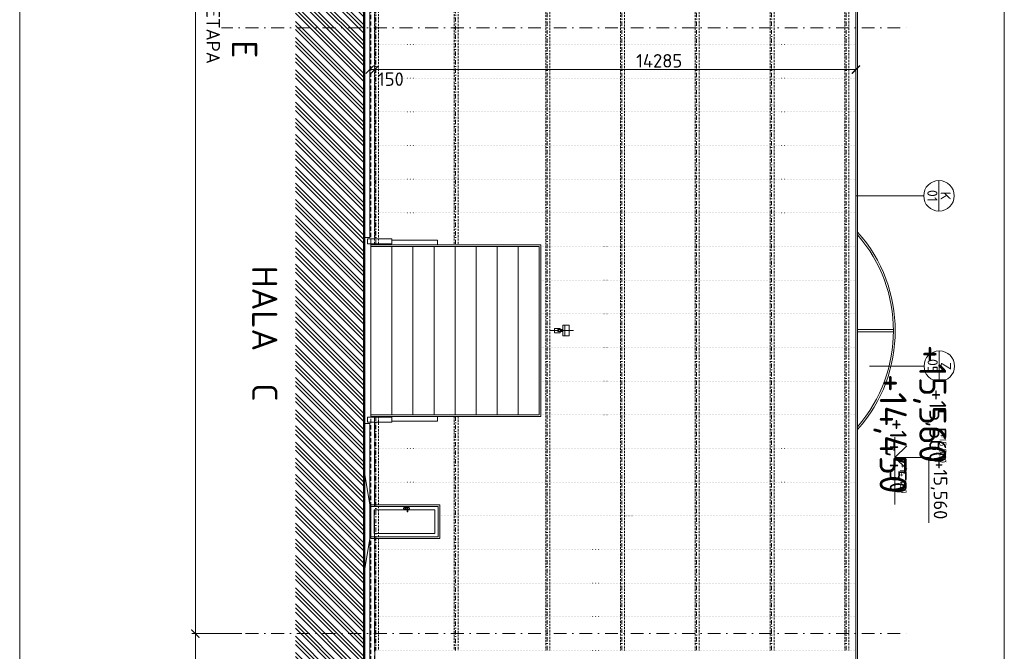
# Model space of a CAD drawing. Header units: millimetres. Extents: x -1695604 to 5289369, y -1488057 to 2187451.
# Tile 42 of 256: x -95850 to -66620, y 44855 to 63623. Entities that reach past the tile are written whole.
import ezdxf
from ezdxf.enums import TextEntityAlignment as Align

# ---------------------------------------------------------------- set-up
doc = ezdxf.new("R2010")
doc.units = ezdxf.units.MM
for name, pattern in [('CENTERX2', [101.6, 63.5, -12.7, 12.7, -12.7]), ('DASHDOT', [25.4, 12.7, -6.35, 0, -6.35]), ('DOT', [6.35, 0, -6.35]), ('HIDDEN', [9.525, 6.35, -3.175])]:
    doc.linetypes.add(name, pattern=pattern)
doc.layers.get('Defpoints').update_dxf_attribs({"color": 8})
for name, color, linetype in [('0 @ 1', 7, 'Continuous'), ('0 @ 10', 7, 'Continuous'), ('0 @ 100', 7, 'Continuous'), ('0 @ 200', 7, 'Continuous'), ('0 @ 250 (1)', 7, 'Continuous'), ('0 @ 250 (2)', 7, 'Continuous'), ('0 @ 400', 7, 'Continuous')]:
    doc.layers.add(name, color=color, linetype=linetype)
for name, color, linetype, lineweight in [('A99_N_kce-pohl', 1, 'Continuous', 9), ('A99_N_kce-rez-ten', 4, 'Continuous', 9), ('A99_N_koty-200', 5, 'Continuous', 5), ('A99_N_koty-200 @ 200', 5, 'Continuous', 5), ('A99_N_koty-200-vysk', 6, 'Continuous', 9), ('A99_N_osy', 1, 'CENTERX2', 9), ('A99_N_sraf', 252, 'Continuous', 0), ('A99_N_txt-popis-200', 240, 'Continuous', 5), ('A99_N_znaceni 200', 5, 'Continuous', 5), ('A99_S_kce-pohl', 7, 'Continuous', 5), ('A99_S_osy', 1, 'CENTERX2', 5), ('A99_S_sraf', 252, 'Continuous', 9)]:
    doc.layers.add(name, color=color, linetype=linetype, lineweight=lineweight)
doc.styles.add('A99_kota', font='isocpeur.ttf', dxfattribs={"height": 2})
doc.styles.add('A99_popis', font='isocpeur.ttf')
doc.styles.add('ad_popis 100', font='isocpeur.ttf', dxfattribs={"height": 200})
doc.dimstyles.new('A99_kota_200 new', dxfattribs={"dimscale": 200, "dimtxt": 2, "dimasz": 1.2, "dimexe": 0.5, "dimexo": 1.5, "dimgap": 0.3, "dimtad": 1, "dimdec": 0, "dimzin": 3, "dimdsep": 46, "dimtxsty": 'A99_kota', "dimblk": 'ARCHTICK', "dimcen": 2.5, "dimazin": 2, "dimtfac": 0.75, "dimtdec": 0, "dimtmove": 2, "dimatfit": 0, "dimfxl": 0, "dimtolj": 1, "dimtzin": 0, "dimlwd": 5, "dimlwe": 5, "dimarcsym": 0})

# ---------------------------------------------------------------- blocks, each defined once
blk = doc.blocks.new('*U24')
at = {"color": 0, "linetype": 'ByBlock', "lineweight": -2}
blk.add_line((-3, 0), (7, 0), dxfattribs=at)
for points in [[(0, 0), (0, 5), (0, 5), (9.7, 5)], [(-1.75, 1.75), (0, 0), (1.75, 1.75)]]:
    blk.add_lwpolyline(points, dxfattribs=at)
at = {"color": 0, "linetype": 'ByBlock', "lineweight": -2, "style": 'A99_kota'}
for tag, p in [('VYSKA', (9.2, 7.75)), ('POPIS', (9.2, 4.5))]:
    blk.add_attdef(tag, text='', height=2, dxfattribs=at).set_placement(p, align=Align.TOP_RIGHT)
blk = doc.blocks.new('*U6637')
at = {"layer": 'A99_N_koty-200-vysk', "lineweight": 5}
ref = blk.add_blockref('*U24', (-70975, 66570), dxfattribs=dict(at, xscale=200, yscale=200, zscale=200, rotation=270))
ref.add_attrib('VYSKA', '+14,450', dxfattribs={"layer": '0 @ 200', "color": 0, "linetype": 'ByBlock', "lineweight": -2, "height": 400, "rotation": 270, "style": 'A99_kota'}).set_placement((-69425, 64730), align=Align.TOP_RIGHT)
ref = blk.add_blockref('*U24', (-70975, 66570), dxfattribs=dict(at, xscale=200, yscale=200, zscale=200, rotation=270))
ref.add_attrib('VYSKA', '+14,450', dxfattribs={"layer": '0 @ 100', "color": 0, "linetype": 'ByBlock', "lineweight": -2, "height": 200, "rotation": 270, "style": 'A99_kota'}).set_placement((-69520, 49545), align=Align.TOP_RIGHT)
ref = blk.add_blockref('*U24', (-70975, 66570), dxfattribs=dict(at, xscale=200, yscale=200, zscale=200, rotation=270))
ref.add_attrib('VYSKA', '+14,450', dxfattribs={"layer": '0 @ 1', "color": 0, "linetype": 'ByBlock', "lineweight": -2, "height": 2, "rotation": 270, "style": 'A99_kota'}).set_placement((-69520, 49545), align=Align.TOP_RIGHT)
ref = blk.add_blockref('*U24', (-70975, 66570), dxfattribs=dict(at, xscale=200, yscale=200, zscale=200, rotation=270))
ref.add_attrib('VYSKA', '+14,450', dxfattribs={"layer": '0 @ 400', "color": 0, "linetype": 'ByBlock', "lineweight": -2, "height": 800, "rotation": 270, "style": 'A99_kota'}).set_placement((-69520, 49545), align=Align.TOP_RIGHT)
ref = blk.add_blockref('*U24', (-70975, 66570), dxfattribs=dict(at, xscale=200, yscale=200, zscale=200, rotation=270))
ref.add_attrib('VYSKA', '+14,450', dxfattribs={"layer": '0 @ 10', "color": 0, "linetype": 'ByBlock', "lineweight": -2, "height": 20, "rotation": 270, "style": 'A99_kota'}).set_placement((-69520, 49545), align=Align.TOP_RIGHT)
ref = blk.add_blockref('*U24', (-70975, 66570), dxfattribs=dict(at, xscale=200, yscale=200, zscale=200, rotation=270))
ref.add_attrib('VYSKA', '+14,450', dxfattribs={"layer": '0 @ 250 (1)', "color": 0, "linetype": 'ByBlock', "lineweight": -2, "height": 500, "rotation": 270, "style": 'A99_kota'}).set_placement((-69520, 49545), align=Align.TOP_RIGHT)
ref = blk.add_blockref('*U24', (-70975, 66570), dxfattribs=dict(at, xscale=200, yscale=200, zscale=200, rotation=270))
ref.add_attrib('VYSKA', '+14,450', dxfattribs={"layer": '0 @ 250 (2)', "color": 0, "linetype": 'ByBlock', "lineweight": -2, "height": 500, "rotation": 270, "style": 'A99_kota'}).set_placement((-69520, 49545), align=Align.TOP_RIGHT)
blk = doc.blocks.new('_ArchTick')
at = {"color": 0, "linetype": 'ByBlock', "const_width": 0.15}
blk.add_lwpolyline([(-0.5, -0.5), (0.5, 0.5)], dxfattribs=at)
blk = doc.blocks.new('*D432')
at = {"layer": 'A99_N_koty-200', "color": 0, "lineweight": 5, "transparency": 16777216}
for p, q in [((-85310, 62140), (-85310, 62040)), ((-71025, 62140), (-85310, 62140)), ((-71025, 62140), (-71025, 62240))]:
    blk.add_line(p, q, dxfattribs=at)
at = {"layer": 'Defpoints', "color": 0, "lineweight": 0, "transparency": 16777216}
for p in [(-85310, 62252.62718), (-85310, 62140), (-71025, 62140)]:
    blk.add_point(p, dxfattribs=at)
at = {"layer": 'A99_N_koty-200', "color": 0, "lineweight": 5, "transparency": 16777216, "xscale": 240, "yscale": 240, "zscale": 240}
for p, rotation in [((-85310, 62140), 179.9999999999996), ((-71025, 62140), 359.9999999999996)]:
    blk.add_blockref('_ArchTick', p, dxfattribs=dict(at, rotation=rotation))
at = {"layer": 'A99_N_koty-200', "color": 0, "transparency": 16777216, "insert": (-76865, 62400), "char_height": 400, "attachment_point": 5, "style": 'A99_kota'}
blk.add_mtext('\\A1;14285', dxfattribs=at)
blk = doc.blocks.new('*U97')
at = {"color": 0, "linetype": 'ByBlock'}
blk.add_line((-3.02, 0), (3.02, 0), dxfattribs=at)
blk.add_circle((0, 0), 3.02, dxfattribs=at)
at = {"color": 0, "linetype": 'ByBlock', "style": 'A99_popis'}
for tag, p in [('KATEGORIE', (0, 1.31)), ('PRVEK', (0, -1.3))]:
    blk.add_attdef(tag, text='', height=2, dxfattribs=at).set_placement(p, align=Align.MIDDLE_CENTER)
blk = doc.blocks.new('*U36')
at = {"color": 0, "linetype": 'ByBlock', "lineweight": -2}
blk.add_line((-3, 0), (7, 0), dxfattribs=at)
for points in [[(0, 0), (0, 5), (0, 5), (9.7, 5)], [(-1.75, 1.75), (0, 0), (1.75, 1.75)]]:
    blk.add_lwpolyline(points, dxfattribs=at)
at = {"color": 0, "linetype": 'ByBlock', "lineweight": -2, "style": 'A99_kota'}
for tag, p in [('VYSKA', (9.2, 7.75)), ('POPIS', (9.2, 4.5))]:
    blk.add_attdef(tag, text='', height=2, dxfattribs=at).set_placement(p, align=Align.TOP_RIGHT)
blk = doc.blocks.new('*U6652')
at = {"layer": 'A99_N_koty-200-vysk', "lineweight": 5}
ref = blk.add_blockref('*U36', (-69865, 50615), dxfattribs=dict(at, xscale=200, yscale=200, zscale=200, rotation=270))
ref.add_attrib('VYSKA', '+15,560', dxfattribs={"layer": '0 @ 400', "color": 0, "linetype": 'ByBlock', "lineweight": -2, "height": 800, "rotation": 270, "style": 'A99_kota'}).set_placement((-68345, 50450), align=Align.TOP_RIGHT)
ref = blk.add_blockref('*U36', (-69865, 50615), dxfattribs=dict(at, xscale=200, yscale=200, zscale=200, rotation=270))
ref.add_attrib('VYSKA', '+15,560', dxfattribs={"layer": '0 @ 250 (1)', "color": 0, "linetype": 'ByBlock', "lineweight": -2, "height": 500, "rotation": 270, "style": 'A99_kota'}).set_placement((-68345, 50450), align=Align.TOP_RIGHT)
ref = blk.add_blockref('*U36', (-69865, 50615), dxfattribs=dict(at, xscale=200, yscale=200, zscale=200, rotation=270))
ref.add_attrib('VYSKA', '+15,560', dxfattribs={"layer": '0 @ 250 (2)', "color": 0, "linetype": 'ByBlock', "lineweight": -2, "height": 500, "rotation": 270, "style": 'A99_kota'}).set_placement((-68345, 50450), align=Align.TOP_RIGHT)
ref = blk.add_blockref('*U36', (-69865, 50615), dxfattribs=dict(at, xscale=200, yscale=200, zscale=200, rotation=270))
ref.add_attrib('VYSKA', '+15,560', dxfattribs={"layer": '0 @ 100', "color": 0, "linetype": 'ByBlock', "lineweight": -2, "height": 200, "rotation": 270, "style": 'A99_kota'}).set_placement((-68345, 50450), align=Align.TOP_RIGHT)
ref = blk.add_blockref('*U36', (-69865, 50615), dxfattribs=dict(at, xscale=200, yscale=200, zscale=200, rotation=270))
ref.add_attrib('VYSKA', '+15,560', dxfattribs={"layer": '0 @ 200', "color": 0, "linetype": 'ByBlock', "lineweight": -2, "height": 400, "rotation": 270, "style": 'A99_kota'}).set_placement((-68315, 48775), align=Align.TOP_RIGHT)
ref = blk.add_blockref('*U36', (-69865, 50615), dxfattribs=dict(at, xscale=200, yscale=200, zscale=200, rotation=270))
ref.add_attrib('VYSKA', '+15,560', dxfattribs={"layer": '0 @ 1', "color": 0, "linetype": 'ByBlock', "lineweight": -2, "height": 2, "rotation": 270, "style": 'A99_kota'}).set_placement((-68345, 50450), align=Align.TOP_RIGHT)
ref = blk.add_blockref('*U36', (-69865, 50615), dxfattribs=dict(at, xscale=200, yscale=200, zscale=200, rotation=270))
ref.add_attrib('VYSKA', '+15,560', dxfattribs={"layer": '0 @ 10', "color": 0, "linetype": 'ByBlock', "lineweight": -2, "height": 20, "rotation": 270, "style": 'A99_kota'}).set_placement((-68345, 50450), align=Align.TOP_RIGHT)
blk = doc.blocks.new('*D434')
at = {"layer": 'A99_N_koty-200', "color": 0, "lineweight": 5, "transparency": 16777216}
for p, q in [((-87247, 81865), (-90735, 81865)), ((-90635, 81865), (-90635, 45380)), ((-90252, 45380), (-90735, 45380))]:
    blk.add_line(p, q, dxfattribs=at)
at = {"layer": 'Defpoints', "color": 0, "linetype": 'Continuous', "lineweight": 0, "transparency": 16777216}
for p in [(-86947, 81865), (-90635, 45380), (-89952, 45380)]:
    blk.add_point(p, dxfattribs=at)
at = {"layer": 'A99_N_koty-200', "color": 0, "linetype": 'Continuous', "lineweight": 5, "transparency": 16777216, "xscale": 240, "yscale": 240, "zscale": 240}
for p, rotation in [((-90635, 81865), 89.99999999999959), ((-90635, 45380), 269.9999999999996)]:
    blk.add_blockref('_ArchTick', p, dxfattribs=dict(at, rotation=rotation))
at = {"layer": 'A99_N_koty-200', "color": 0, "linetype": 'Continuous', "lineweight": 5, "transparency": 16777216, "insert": (-90107, 63385), "char_height": 400, "attachment_point": 5, "rotation": 270, "style": 'A99_kota', "bg_fill": 3, "box_fill_scale": 1.1, "bg_fill_color": 256, "bg_fill_true_color": 13158600, "bg_fill_transparency": 0}
blk.add_mtext('\\A1;I. ETAPA', dxfattribs=at)
blk = doc.blocks.new('*D436')
at = {"layer": 'A99_N_koty-200', "color": 0, "lineweight": 5, "transparency": 16777216}
for p, q in [((-85460, 62140), (-85460, 62240)), ((-85460, 62140), (-85310, 62140)), ((-85310, 62140), (-85310, 62240))]:
    blk.add_line(p, q, dxfattribs=at)
at = {"layer": 'Defpoints', "color": 0, "lineweight": 0, "transparency": 16777216}
for p in [(-85460, 62017.5), (-85310, 62140), (-85310, 62017.5)]:
    blk.add_point(p, dxfattribs=at)
at = {"layer": 'A99_N_koty-200', "color": 0, "lineweight": 5, "transparency": 16777216, "xscale": 240, "yscale": 240, "zscale": 240, "rotation": 180}
blk.add_blockref('_ArchTick', (-85460, 62140), dxfattribs=at)
at = {"layer": 'A99_N_koty-200', "color": 0, "lineweight": 5, "transparency": 16777216, "xscale": 240, "yscale": 240, "zscale": 240}
blk.add_blockref('_ArchTick', (-85310, 62140), dxfattribs=at)
at = {"layer": 'A99_N_koty-200', "color": 0, "transparency": 16777216, "insert": (-84830, 61855), "char_height": 400, "attachment_point": 5, "style": 'A99_kota'}
blk.add_mtext('\\A1;150', dxfattribs=at)
blk = doc.blocks.new('*D447')
at = {"layer": 'A99_N_koty-200', "color": 0, "lineweight": 5, "transparency": 16777216}
for p, q in [((-82915, 42005), (-82915, 41105)), ((-85275, 41205), (-85275, 41105)), ((-85275, 41205), (-82915, 41205))]:
    blk.add_line(p, q, dxfattribs=at)
at = {"layer": 'Defpoints', "color": 0, "lineweight": 0, "transparency": 16777216}
for p in [(-82915, 52059), (-85275, 41205), (-82915, 41205)]:
    blk.add_point(p, dxfattribs=at)
at = {"layer": 'A99_N_koty-200', "color": 0, "lineweight": 5, "transparency": 16777216, "xscale": 240, "yscale": 240, "zscale": 240, "rotation": 180}
blk.add_blockref('_ArchTick', (-85275, 41205), dxfattribs=at)
at = {"layer": 'A99_N_koty-200', "color": 0, "lineweight": 5, "transparency": 16777216, "xscale": 240, "yscale": 240, "zscale": 240}
blk.add_blockref('_ArchTick', (-82915, 41205), dxfattribs=at)
at = {"layer": 'A99_N_koty-200', "color": 0, "transparency": 16777216, "insert": (-84095, 41465), "char_height": 400, "attachment_point": 5, "style": 'A99_kota'}
blk.add_mtext('\\A1;2360', dxfattribs=at)
blk = doc.blocks.new('*D449')
at = {"layer": 'A99_N_koty-200', "color": 0, "lineweight": 5, "transparency": 16777216}
for p, q in [((-89255, 45380), (-90735, 45380)), ((-90635, 45380), (-90635, 42131)), ((-90635, 26350), (-90635, 29599)), ((-87648, 26350), (-90735, 26350))]:
    blk.add_line(p, q, dxfattribs=at)
at = {"layer": 'Defpoints', "color": 0, "linetype": 'Continuous', "lineweight": 0, "transparency": 16777216}
for p in [(-88955, 45380), (-90635, 26350), (-87348, 26350)]:
    blk.add_point(p, dxfattribs=at)
at = {"layer": 'A99_N_koty-200', "color": 0, "linetype": 'Continuous', "lineweight": 5, "transparency": 16777216, "xscale": 240, "yscale": 240, "zscale": 240}
for p, rotation in [((-90635, 45380), 89.99999999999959), ((-90635, 26350), 269.9999999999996)]:
    blk.add_blockref('_ArchTick', p, dxfattribs=dict(at, rotation=rotation))
at = {"layer": 'A99_N_koty-200', "color": 0, "linetype": 'Continuous', "lineweight": 5, "transparency": 16777216, "insert": (-91296, 35865), "char_height": 400, "width": 12508.55, "attachment_point": 5, "rotation": 270, "style": 'A99_kota', "bg_fill": 3, "box_fill_scale": 1.1, "bg_fill_color": 256, "bg_fill_true_color": 13158600, "bg_fill_transparency": 0}
blk.add_mtext('\\A1;{\\fISOCPEUR|b1|i0|c238|p34;\\H1.25x; II. ETAPA\\PNOVÉ OPLÁŠTĚNÍ + VRATA\\P\\H0.8x;(PO DEMOLICI OBJEKTU ADMINISTRATIVY V HALE B) \\H1.25x;\\P }', dxfattribs=at)

msp = doc.modelspace()

# ---------------------------------------------------------------- hatches: boundary and pattern name
at = {"layer": 'A99_S_sraf', "linetype": 'Continuous', "lineweight": 0}
h = msp.add_hatch(dxfattribs=at)
h.set_pattern_fill('ZEM_PUVODNI', color=256, scale=85)
h.set_pattern_definition([(315, (-68810, 5e-10), (240.4163, 240.4163), []), (315, (-68810, -120.2), (240.4163, 240.4163), []), (315, (-68810, -240.4), (240.4163, 240.4163), [])])
h.paths.add_polyline_path([(-87665, -11482.5), (-85695, -11482.5), (-85695, 24515), (-85625, 24515), (-85625, 114390), (-87665, 114390)])

# ---------------------------------------------------------------- linework, layer by layer
at = {"layer": 'A99_N_kce-pohl', "color": 7, "linetype": 'HIDDEN', "lineweight": 5, "ltscale": 20}
msp.add_line((-85425, 5915.1), (-85425, 100450), dxfattribs=at)
at = {"layer": 'A99_N_kce-pohl', "color": 1, "linetype": 'Continuous', "lineweight": 13}
for p, q in [((-71025, 44880), (-71025, 81865)), ((-70975, 44880), (-70975, 81865))]:
    msp.add_line(p, q, dxfattribs=at)
at = {"layer": 'A99_N_kce-pohl', "color": 1, "linetype": 'Continuous', "lineweight": 9}
for p, q in [((-85310, 66160), (-85310, 57110)), ((-85310, 51660), (-85310, 49205)), ((-85310, 48205), (-85310, 44880))]:
    msp.add_line(p, q, dxfattribs=at)
at = {"layer": 'A99_N_kce-pohl', "color": 1, "linetype": 'Continuous', "lineweight": 5}
for p, q in [((-83375, 49205), (-85425, 49205)), ((-83425, 49155), (-85425, 49155)), ((-84345.4, 49130), (-84434.8, 49130)), ((-84415.5, 49110.8), (-84415.5, 49096.3)), ((-84415.5, 49110.8), (-84399.1, 49106.6)), ((-84345.4, 49134.7), (-84345.4, 49008.2)), ((-84325, 49134.7), (-84325, 49008.2)), ((-84298.5, 49130), (-84325, 49130)), ((-83425, 48255), (-83425, 49155)), ((-83375, 48205), (-83375, 49205)), ((-85325, 48355), (-85325, 49055)), ((-84345.4, 49055), (-85325, 49055)), ((-84345.4, 49079.1), (-84434.8, 49079.1)), ((-84415.5, 49096.3), (-84399.1, 49100.8)), ((-84298.5, 49079.1), (-84325, 49079.1)), ((-83525, 49055), (-84325, 49055)), ((-83525, 48355), (-83525, 49055)), ((-83425, 48255), (-85425, 48255)), ((-83525, 48355), (-85325, 48355)), ((-83375, 48205), (-85425, 48205))]:
    msp.add_line(p, q, dxfattribs=at)
at = {"layer": 'A99_N_kce-pohl', "color": 5, "linetype": 'Continuous', "lineweight": 9}
msp.add_line((-85310, 44880), (-85310, 39040), dxfattribs=at)
at = {"layer": 'A99_N_kce-pohl', "color": 5, "linetype": 'Continuous', "lineweight": 13}
for p, q in [((-71025, 26200), (-71025, 44880)), ((-70975, 26200), (-70975, 44880))]:
    msp.add_line(p, q, dxfattribs=at)
at = {"layer": 'A99_N_kce-pohl', "color": 7, "lineweight": 50}
msp.add_lwpolyline([(-85695, 24515), (-85625, 24515), (-85625, 114437.5)], dxfattribs=at)
at = {"layer": 'A99_N_kce-pohl', "color": 1, "linetype": 'Continuous', "lineweight": 5}
for points in [[(-83447.5, 56935), (-83447.5, 57075), (-84800.2, 57075)], [(-85425.2, 56885), (-85425.2, 56960)], [(-84800, 56885), (-84800, 56885), (-84800, 51885)], [(-84175, 56885), (-84175, 56885), (-84175, 51885)], [(-83550, 56885), (-83550, 56885), (-83550, 51885)], [(-82925, 56885), (-82925, 56885), (-82925, 51885)], [(-82300, 56885), (-82300, 56885), (-82300, 51885)], [(-81675, 56885), (-81675, 56885), (-81675, 51885)], [(-81050, 56885), (-81050, 56885), (-81050, 51885)], [(-80090, 54385), (-79832.5, 54385)], [(-79805, 54357.5), (-79805, 54322.5), (-79970, 54322.5), (-79970, 54447.5), (-79805, 54447.5), (-79805, 54412.5)], [(-79860.2, 54412.5), (-79730, 54412.5)], [(-79805, 54385), (-79410.2, 54385)], [(-79670, 54545), (-79670, 54225)], [(-79860.2, 54357.5), (-79730, 54357.5)], [(-85425.2, 51885), (-85425.2, 51810)], [(-83447.5, 51835), (-83447.5, 51695), (-84800.2, 51695)], [(-85425, 49205), (-85425, 48205)]]:
    msp.add_lwpolyline(points, dxfattribs=at)
at = {"layer": 'A99_N_kce-pohl', "color": 1, "linetype": 'Continuous', "lineweight": 9}
msp.add_lwpolyline([(-85425, 56935), (-80375, 56935), (-80375, 51835), (-85425, 51835)], close=True, dxfattribs=at)
at = {"layer": 'A99_N_kce-pohl', "color": 1, "linetype": 'Continuous', "lineweight": 5}
for points in [[(-85425, 56885), (-80425, 56885), (-80425, 51885), (-85425, 51885)], [(-79535.2, 54545), (-79535.2, 54225), (-79730, 54225), (-79730, 54545)]]:
    msp.add_lwpolyline(points, close=True, dxfattribs=at)
at = {"layer": 'A99_N_kce-pohl', "color": 1, "linetype": 'Continuous', "lineweight": 0}
for points in [[(-69915, 54415), (-70975, 54415)], [(-69915, 54345), (-70975, 54345)]]:
    msp.add_lwpolyline(points, dxfattribs=at)
at = {"layer": 'A99_N_kce-pohl', "color": 1, "linetype": 'Continuous', "lineweight": 5}
msp.add_circle((-79860, 54385), 27.5, dxfattribs=at)
at = {"layer": 'A99_N_kce-pohl', "color": 1, "linetype": 'Continuous', "lineweight": 0}
for centre, radius, start, end in [((-74267.5, 54380), 4410, 318.29659, 41.70341), ((-74267.4, 54380), 4354.9, 319.11476, 40.88524)]:
    msp.add_arc(centre, radius, start, end, dxfattribs=at)
at = {"layer": 'A99_N_kce-pohl', "color": 1, "linetype": 'Continuous', "lineweight": 5}
for centre, radius, start, end in [((-84434.8, 49104.5), 25.5, 90, 270), ((-84393.8, 49103.7), 6.03, 208.73268, 151.26732), ((-84335.2, 49134.7), 10.2, 0, 180), ((-84298.5, 49104.5), 25.5, 270, 90), ((-84335.2, 49008.2), 10.2, 180, 0)]:
    msp.add_arc(centre, radius, start, end, dxfattribs=at)
at = {"layer": 'A99_N_osy', "linetype": 'DASHDOT', "lineweight": 9, "ltscale": 30}
for points in [[(-89905, 63380), (-69440, 63380)], [(-89905, 45380), (-69440, 45380)]]:
    msp.add_lwpolyline(points, dxfattribs=at)
at = {"layer": 'A99_N_sraf', "linetype": 'DOT', "lineweight": 5, "ltscale": 7}
for points in [[(-85312.5, 62885), (-71025, 62885)], [(-85312.5, 61885), (-71025, 61885)], [(-85312.5, 60885), (-71025, 60885)], [(-85312.5, 59885), (-71025, 59885)], [(-85312.5, 58885), (-71025, 58885)], [(-85312.5, 57885), (-71025, 57885)], [(-80375, 56885), (-71025, 56885)], [(-80375, 55885), (-71025, 55885)], [(-80375, 54885), (-71025, 54885)], [(-80375, 53885), (-71025, 53885)], [(-80375, 52885), (-71025, 52885)], [(-80375, 51885), (-71025, 51885)], [(-85312.5, 50885), (-71025, 50885)], [(-85312.5, 49885), (-71025, 49885)], [(-83375, 48885), (-71025, 48885)], [(-85310, 47885), (-71025, 47885)], [(-85310, 46885), (-71025, 46885)], [(-85310, 45885), (-71025, 45885)], [(-85310, 44880), (-71025, 44880)]]:
    msp.add_lwpolyline(points, dxfattribs=at)
at = {"layer": 'A99_N_znaceni 200'}
for points in [[(-69013, 58388), (-71025, 58388)], [(-69003, 53330), (-70625, 53330)]]:
    msp.add_lwpolyline(points, dxfattribs=at)
at = {"layer": 'A99_S_kce-pohl'}
for p, q in [((-85455, 49205), (-85625, 50225)), ((-85455, 48205), (-85625, 47185))]:
    msp.add_line(p, q, dxfattribs=at)
for points in [[(-85455, 57150), (-85455, 69615)], [(-85455, 57150), (-85625, 57150)], [(-85455, 51620), (-85625, 51620)], [(-85455, 51620), (-85455, 39080)]]:
    msp.add_lwpolyline(points, dxfattribs=at)
at = {"layer": 'A99_S_kce-pohl', "lineweight": 9}
for points in [[(-84800.2, 57110), (-85522.5, 57110), (-85522.5, 56960), (-84800.2, 56960)], [(-84800.2, 51660), (-85522.5, 51660), (-85522.5, 51810), (-84800.2, 51810)]]:
    msp.add_lwpolyline(points, close=True, dxfattribs=at)
at = {"layer": 'A99_S_osy', "linetype": 'HIDDEN', "lineweight": 0, "ltscale": 10}
for points in [[(-80235, 81865), (-80235, 44880)], [(-80115, 81865), (-80115, 44880)], [(-78015, 81865), (-78015, 44880)], [(-77895, 81865), (-77895, 44880)], [(-75795, 81865), (-75795, 44880)], [(-75675, 81865), (-75675, 44880)], [(-73575, 81865), (-73575, 44880)], [(-73455, 81865), (-73455, 44880)], [(-71355, 81865), (-71355, 44880)], [(-71235, 81865), (-71235, 44880)], [(-85315, 69790), (-85315, 56935)], [(-85195, 69790), (-85195, 56935)], [(-82955, 69790), (-82955, 56935)], [(-82835, 69790), (-82835, 56935)], [(-85195, 51835), (-85195, 44880)], [(-82955, 51835), (-82955, 44880)], [(-82835, 51835), (-82835, 44880)]]:
    msp.add_lwpolyline(points, dxfattribs=at)
at = {"layer": 'A99_S_osy', "linetype": 'DASHDOT', "lineweight": 5, "ltscale": 10}
for points in [[(-80195, 81865), (-80195, 44880)], [(-77975, 81865), (-77975, 44880)], [(-75755, 81865), (-75755, 44880)], [(-73535, 81865), (-73535, 44880)], [(-71315, 81865), (-71315, 44880)], [(-85275, 69790), (-85275, 56935)], [(-82915, 69790), (-82915, 56935)], [(-85275, 51835), (-85275, 44880)], [(-82915, 51835), (-82915, 44880)]]:
    msp.add_lwpolyline(points, dxfattribs=at)
at = {"layer": 'A99_S_osy', "color": 5, "lineweight": 0, "ltscale": 10}
msp.add_lwpolyline([(-85315, 51835), (-85315, 38865)], dxfattribs=at)

# ---------------------------------------------------------------- block references
at = {"layer": 'A99_N_txt-popis-200', "color": 3, "linetype": 'Continuous', "lineweight": 18}
for name in ['*U6637', '*U6652']:
    msp.add_blockref(name, (0, 0), dxfattribs=at)
at = {"layer": 'A99_N_znaceni 200', "xscale": 150, "yscale": 150, "zscale": 150, "rotation": 270}
for p, values in [((-68560, 58388), {'KATEGORIE': 'K', 'PRVEK': '01'}), ((-68550, 53330), {'KATEGORIE': 'Z', 'PRVEK': '05'})]:
    msp.add_blockref('*U97', p, dxfattribs=at).add_auto_attribs(values)

# ---------------------------------------------------------------- texts
at = {"layer": 'A99_N_osy', "lineweight": 0, "insert": (-88800, 63011.8), "char_height": 750, "attachment_point": 1, "rotation": 270, "style": 'ad_popis 100'}
msp.add_mtext_dynamic_manual_height_columns('E', width=832.5, gutter_width=1000, heights=[0], dxfattribs=at)
at = {"layer": 'A99_N_txt-popis-200', "lineweight": 9, "ltscale": 5, "style": 'ad_popis 100'}
msp.add_text('HALA  C', height=750, rotation=270, dxfattribs=at).set_placement((-88950, 56310))

# ---------------------------------------------------------------- dimensions: what is measured, and where the dimension line sits
at = {"layer": 'A99_N_koty-200 @ 200'}
for p1, p2, picture, middle in [((-71025, 62140), (-85310, 62252.6), '*D432', (-76865, 62400)), ((-85460, 62017.5), (-85310, 62017.5), '*D436', (-84830, 61855))]:
    dim = msp.add_linear_dim(base=(-85310, 62140), p1=p1, p2=p2, dimstyle='A99_kota_200 new', override={"dimscale": 200, "dimtix": 0, "dimtofl": 1, "dimtmove": 2, "dimatfit": 3}, dxfattribs=at)
    dim.commit()
    dim.dimension.update_dxf_attribs({"geometry": picture, "text_midpoint": middle, "dimtype": 128})
dim = msp.add_linear_dim(base=(-82915, 41205), p1=(-85275, 41205), p2=(-82915, 52059.5), dimstyle='A99_kota_200 new', override={"dimscale": 200, "dimtix": 0, "dimtofl": 1, "dimtmove": 2, "dimatfit": 3}, dxfattribs=at)
dim.commit()
dim.dimension.update_dxf_attribs({"geometry": '*D447', "text_midpoint": (-84095, 41465)})

# ---------------------------------------------------------------- next in the draw order: dimensions: what is measured, and where the dimension line sits
at = {"layer": 'A99_N_koty-200 @ 200', "color": 1, "linetype": 'Continuous', "lineweight": 5}
dim = msp.add_linear_dim(base=(-90635, 45380), p1=(-86947.3, 81865), p2=(-89952.5, 45380), angle=270, text='I. ETAPA', dimstyle='A99_kota_200 new', override={"dimscale": 200, "dimtix": 0, "dimtofl": 1, "dimtmove": 2, "dimatfit": 0, "dimfxl": 20, "dimtfill": 1}, dxfattribs=at)
dim.commit()
dim.dimension.update_dxf_attribs({"geometry": '*D434', "text_midpoint": (-90107.5, 63385), "dimtype": 128})

# ---------------------------------------------------------------- next in the draw order: dimensions: what is measured, and where the dimension line sits
at = {"layer": 'A99_N_koty-200 @ 200', "color": 5, "linetype": 'Continuous', "lineweight": 5}
dim = msp.add_linear_dim(base=(-90635, 26350), p1=(-88955, 45380), p2=(-87347.8, 26350), angle=270, text='{\\fISOCPEUR|b1|i0|c238|p34;\\H1.25x; II. ETAPA\\PNOVÉ OPLÁŠTĚNÍ + VRATA\\P\\H0.8x;(PO DEMOLICI OBJEKTU ADMINISTRATIVY V HALE B) \\H1.25x;\\P }', dimstyle='A99_kota_200 new', override={"dimscale": 200, "dimtix": 0, "dimtofl": 1, "dimtmove": 2, "dimatfit": 0, "dimfxl": 20, "dimtfill": 1}, dxfattribs=at)
dim.commit()
dim.dimension.update_dxf_attribs({"geometry": '*D449', "text_midpoint": (-91295.5, 35865), "dimtype": 128})

# ---------------------------------------------------------------- next in the draw order: linework, layer by layer
at = {"layer": 'A99_N_kce-rez-ten', "color": 3, "linetype": 'Continuous', "lineweight": 0, "ltscale": 0.5}
msp.add_lwpolyline([(-66620, 115340), (-66620, -12735), (-95850, -12735), (-95850, 115340)], close=True, dxfattribs=at)

doc.saveas('drawing.dxf')
